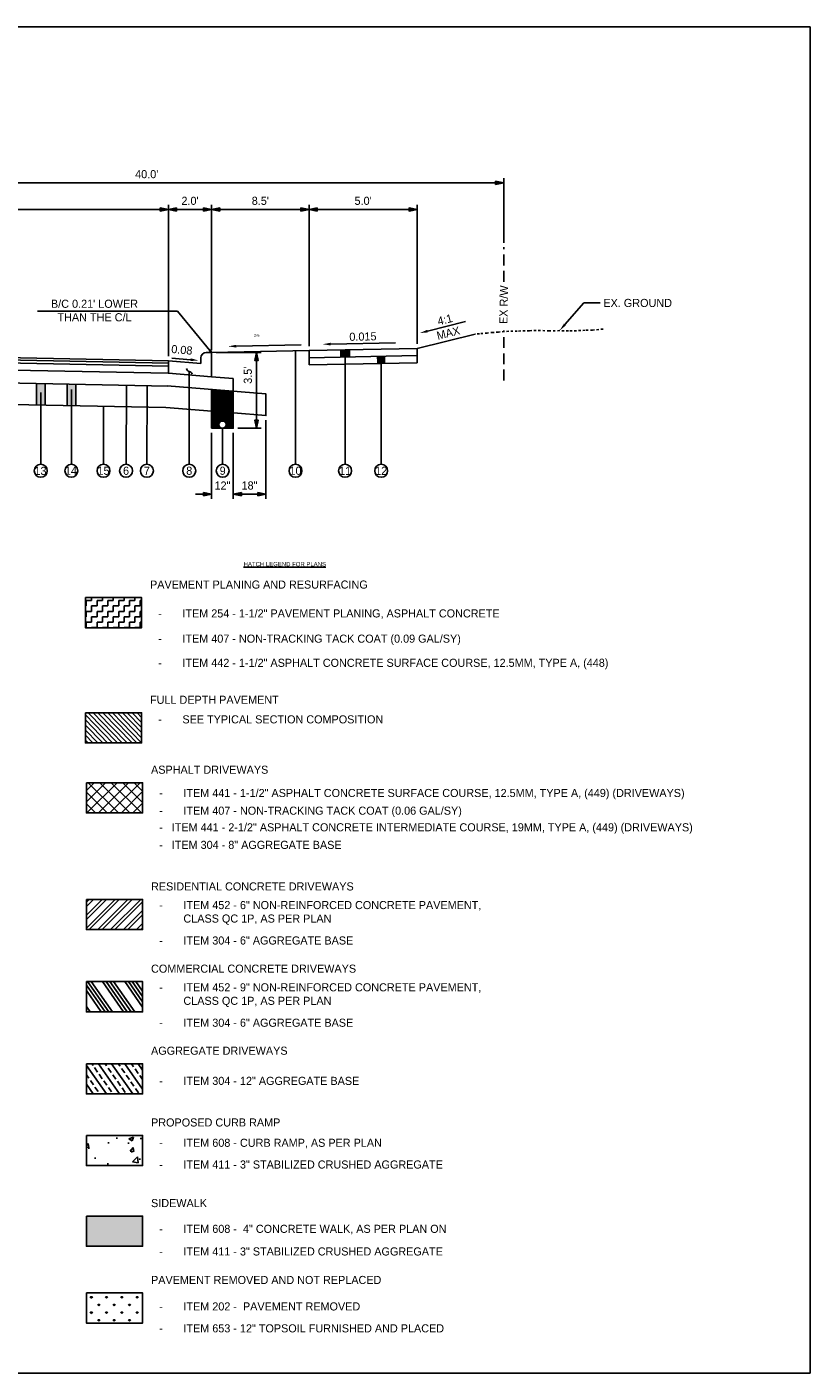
# Model space of a CAD drawing. Header units: feet. Extents: x 19045 to 19136, y 13883 to 14018.
# Tile 7 of 7: x 19100 to 19136, y 13956 to 14018. Entities that reach past the tile are written whole.
import ezdxf
from ezdxf import colors
from ezdxf.entities.mleader import LeaderData, LeaderLine
from ezdxf.math import Vec2, Vec3

# ---------------------------------------------------------------- set-up
doc = ezdxf.new("R2010")
doc.units = ezdxf.units.FT
doc.header["$MEASUREMENT"] = 0
for name, pattern in [('cl5', [25, 1.25, -1.25, 20, -1.25, 1.25]), ('DASHED', [0.75, 0.5, -0.25]), ('OhDOT_USTN2', [0.11, 0.069, -0.041])]:
    doc.linetypes.add(name, pattern=pattern)
for name, color, linetype in [('PF_X_Ground_Line', 3, 'OhDOT_USTN2'), ('PV_P_EOP', 7, 'Continuous'), ('PV_P_Text', 10, 'Continuous'), ('RW_X_CL_5', 6, 'cl5'), ('RW_X_Right_of_Way', 7, 'ROWEX-COEC'), ('SC_Shading3', 254, 'Continuous')]:
    doc.layers.add(name, color=color, linetype=linetype)
doc.styles.add('Slanted-Normal', font='font31.shx', dxfattribs={"height": 0.125})
doc.styles.get("Standard").update_dxf_attribs({"font": 'font31.shx'})
doc.styles.add('Straight-Normal', font='font30.shx', dxfattribs={"height": 0.14})
doc.linetypes.add('ROWEX-COEC', pattern='A,0.75,-0.05,["Ex R/W",Straight-Normal,S=1,R=0,X=0,Y=-0.06],-0.7,0.75,-0.3,0.75,-0.3,0.75,-0.3,0.75,-0.3', length=5.7)
doc.dimstyles.new('Dec-1  Slanted', dxfattribs={"dimtxt": 0.125, "dimasz": 0.125, "dimexe": 0.07, "dimexo": 0.07, "dimgap": 0.07, "dimtad": 1, "dimdec": 1, "dimzin": 3, "dimdsep": 46, "dimtxsty": 'Slanted-Normal', "dimblk": 'Dim1', "dimcen": 0, "dimclrd": 95, "dimclre": 95, "dimclrt": 7, "dimadec": 1, "dimazin": 3, "dimtfac": 1, "dimtdec": 1, "dimtix": 1, "dimtofl": 0, "dimtmove": 1, "dimatfit": 3, "dimldrblk": 'Dim1', "dimfxl": 1, "dimtolj": 1, "dimtzin": 0, "dimlwd": -1, "dimlwe": -1, "dimarcsym": 0})

# ---------------------------------------------------------------- blocks, each defined once
blk = doc.blocks.new('Dim1')
h = blk.add_hatch(color=4)
h.dxf.hatch_style = 1
h.paths.add_polyline_path([(0, 0), (-1, -0.2), (-1, 0.2)])
at = {"color": 4}
blk.add_lwpolyline([(0, 0), (-1, -0.2), (-1, 0.2), (0, 0)], dxfattribs=at)
blk = doc.blocks.new('*D905')
at = {"layer": 'Defpoints', "color": 0, "transparency": 16777216}
for p in [(19106.597, 14009.694), (19089.097, 14008.047), (19106.597, 14002.697)]:
    blk.add_point(p, dxfattribs=at)
at = {"layer": 'PV_P_Text', "color": 95, "linetype": 'Continuous', "transparency": 16777216}
for p, q in [((19089.097, 14008.257), (19089.097, 14009.904)), ((19089.472, 14009.694), (19106.222, 14009.694)), ((19106.597, 14002.907), (19106.597, 14009.904))]:
    blk.add_line(p, q, dxfattribs=at)
at = {"layer": 'PV_P_Text', "color": 95, "transparency": 16777216, "xscale": 0.375, "yscale": 0.375, "zscale": 0.375, "rotation": 180}
blk.add_blockref('Dim1', (19089.097, 14009.694), dxfattribs=at)
at = {"layer": 'PV_P_Text', "color": 95, "transparency": 16777216, "xscale": 0.375, "yscale": 0.375, "zscale": 0.375}
blk.add_blockref('Dim1', (19106.597, 14009.694), dxfattribs=at)
at = {"layer": 'PV_P_Text', "color": 7, "transparency": 16777216, "insert": (19097.847, 14010.092), "char_height": 0.375, "attachment_point": 5, "style": 'Slanted-Normal'}
blk.add_mtext("\\A1;18.5'", dxfattribs=at)
blk = doc.blocks.new('*D906')
at = {"layer": 'Defpoints', "color": 0, "transparency": 16777216}
for p in [(19108.597, 14009.694), (19106.597, 14002.697), (19108.597, 14003.077)]:
    blk.add_point(p, dxfattribs=at)
at = {"layer": 'PV_P_Text', "color": 95, "linetype": 'Continuous', "transparency": 16777216}
for p, q in [((19106.597, 14002.907), (19106.597, 14009.904)), ((19106.972, 14009.694), (19108.222, 14009.694)), ((19108.597, 14003.287), (19108.597, 14009.904))]:
    blk.add_line(p, q, dxfattribs=at)
at = {"layer": 'PV_P_Text', "color": 95, "transparency": 16777216, "xscale": 0.375, "yscale": 0.375, "zscale": 0.375, "rotation": 180}
blk.add_blockref('Dim1', (19106.597, 14009.694), dxfattribs=at)
at = {"layer": 'PV_P_Text', "color": 95, "transparency": 16777216, "xscale": 0.375, "yscale": 0.375, "zscale": 0.375}
blk.add_blockref('Dim1', (19108.597, 14009.694), dxfattribs=at)
at = {"layer": 'PV_P_Text', "color": 7, "transparency": 16777216, "insert": (19107.597, 14010.092), "char_height": 0.375, "attachment_point": 5, "style": 'Slanted-Normal'}
blk.add_mtext("\\A1;2.0'", dxfattribs=at)
blk = doc.blocks.new('*D907')
at = {"layer": 'Defpoints', "color": 0, "transparency": 16777216}
for p in [(19113.097, 14009.694), (19113.097, 14003.167), (19108.597, 14002.975)]:
    blk.add_point(p, dxfattribs=at)
at = {"layer": 'PV_P_Text', "color": 95, "linetype": 'Continuous', "transparency": 16777216}
for p, q in [((19108.597, 14003.185), (19108.597, 14009.904)), ((19108.972, 14009.694), (19112.722, 14009.694)), ((19113.097, 14003.377), (19113.097, 14009.904))]:
    blk.add_line(p, q, dxfattribs=at)
at = {"layer": 'PV_P_Text', "color": 95, "transparency": 16777216, "xscale": 0.375, "yscale": 0.375, "zscale": 0.375, "rotation": 180}
blk.add_blockref('Dim1', (19108.597, 14009.694), dxfattribs=at)
at = {"layer": 'PV_P_Text', "color": 95, "transparency": 16777216, "xscale": 0.375, "yscale": 0.375, "zscale": 0.375}
blk.add_blockref('Dim1', (19113.097, 14009.694), dxfattribs=at)
at = {"layer": 'PV_P_Text', "color": 7, "transparency": 16777216, "insert": (19110.847, 14010.092), "char_height": 0.375, "attachment_point": 5, "style": 'Slanted-Normal'}
blk.add_mtext("\\A1;8.5'", dxfattribs=at)
blk = doc.blocks.new('*D908')
at = {"layer": 'Defpoints', "color": 0, "transparency": 16777216}
for p in [(19118.097, 14009.694), (19113.097, 14003.167), (19118.097, 14003.267)]:
    blk.add_point(p, dxfattribs=at)
at = {"layer": 'PV_P_Text', "color": 95, "linetype": 'Continuous', "transparency": 16777216}
for p, q in [((19113.097, 14003.377), (19113.097, 14009.904)), ((19113.472, 14009.694), (19117.722, 14009.694)), ((19118.097, 14003.477), (19118.097, 14009.904))]:
    blk.add_line(p, q, dxfattribs=at)
at = {"layer": 'PV_P_Text', "color": 95, "transparency": 16777216, "xscale": 0.375, "yscale": 0.375, "zscale": 0.375, "rotation": 180}
blk.add_blockref('Dim1', (19113.097, 14009.694), dxfattribs=at)
at = {"layer": 'PV_P_Text', "color": 95, "transparency": 16777216, "xscale": 0.375, "yscale": 0.375, "zscale": 0.375}
blk.add_blockref('Dim1', (19118.097, 14009.694), dxfattribs=at)
at = {"layer": 'PV_P_Text', "color": 7, "transparency": 16777216, "insert": (19115.597, 14010.092), "char_height": 0.375, "attachment_point": 5, "style": 'Slanted-Normal'}
blk.add_mtext("\\A1;5.0'", dxfattribs=at)
blk = doc.blocks.new('*D909')
at = {"layer": 'Defpoints', "color": 0, "transparency": 16777216}
for p in [(19122.097, 14010.926), (19089.097, 14007.945), (19122.097, 14007.945)]:
    blk.add_point(p, dxfattribs=at)
at = {"layer": 'PV_P_Text', "color": 95, "linetype": 'Continuous', "transparency": 16777216}
for p, q in [((19089.097, 14008.155), (19089.097, 14011.136)), ((19089.472, 14010.926), (19121.722, 14010.926)), ((19122.097, 14008.155), (19122.097, 14011.136))]:
    blk.add_line(p, q, dxfattribs=at)
at = {"layer": 'PV_P_Text', "color": 95, "transparency": 16777216, "xscale": 0.375, "yscale": 0.375, "zscale": 0.375, "rotation": 180}
blk.add_blockref('Dim1', (19089.097, 14010.926), dxfattribs=at)
at = {"layer": 'PV_P_Text', "color": 95, "transparency": 16777216, "xscale": 0.375, "yscale": 0.375, "zscale": 0.375}
blk.add_blockref('Dim1', (19122.097, 14010.926), dxfattribs=at)
at = {"layer": 'PV_P_Text', "color": 7, "transparency": 16777216, "insert": (19105.597, 14011.324), "char_height": 0.375, "attachment_point": 5, "style": 'Slanted-Normal'}
blk.add_mtext("\\A1;40.0'", dxfattribs=at)
blk = doc.blocks.new('_Integral')
at = {"color": 0, "linetype": 'ByBlock', "lineweight": -2}
for centre, start, end in [((0.44, -0.09), 102, 168), ((-0.44, 0.09), 282, 348)]:
    blk.add_arc(centre, 0.454, start, end, dxfattribs=at)
blk = doc.blocks.new('*D920')
at = {"layer": 'Defpoints', "color": 0, "transparency": 16777216}
for p in [(19111.107, 14000.162), (19109.597, 13999.577), (19109.597, 13996.529)]:
    blk.add_point(p, dxfattribs=at)
at = {"layer": 'PV_P_Text', "color": 95, "linetype": 'Continuous', "transparency": 16777216}
for p, q in [((19111.107, 13999.952), (19111.107, 13996.319)), ((19109.597, 13999.367), (19109.597, 13996.319)), ((19110.732, 13996.529), (19109.972, 13996.529))]:
    blk.add_line(p, q, dxfattribs=at)
at = {"layer": 'PV_P_Text', "color": 95, "transparency": 16777216, "xscale": 0.375, "yscale": 0.375, "zscale": 0.375, "rotation": 180}
blk.add_blockref('Dim1', (19109.597, 13996.529), dxfattribs=at)
at = {"layer": 'PV_P_Text', "color": 95, "transparency": 16777216, "xscale": 0.375, "yscale": 0.375, "zscale": 0.375}
blk.add_blockref('Dim1', (19111.107, 13996.529), dxfattribs=at)
at = {"layer": 'PV_P_Text', "color": 7, "transparency": 16777216, "insert": (19110.347, 13996.927), "char_height": 0.375, "attachment_point": 5, "style": 'Slanted-Normal'}
blk.add_mtext('\\A1;18"', dxfattribs=at)
blk = doc.blocks.new('*D921')
at = {"layer": 'Defpoints', "color": 0, "transparency": 16777216}
for p in [(19108.597, 14003.077), (19110.668, 14003.077), (19109.597, 13999.577)]:
    blk.add_point(p, dxfattribs=at)
at = {"layer": 'PV_P_Text', "color": 95, "linetype": 'Continuous', "transparency": 16777216}
for p, q in [((19108.807, 14003.077), (19110.878, 14003.077)), ((19110.668, 13999.952), (19110.668, 14002.702)), ((19109.807, 13999.577), (19110.878, 13999.577))]:
    blk.add_line(p, q, dxfattribs=at)
at = {"layer": 'PV_P_Text', "color": 95, "transparency": 16777216, "xscale": 0.375, "yscale": 0.375, "zscale": 0.375}
for p, rotation in [((19110.668, 14003.077), 90), ((19110.668, 13999.577), 270)]:
    blk.add_blockref('Dim1', p, dxfattribs=dict(at, rotation=rotation))
at = {"layer": 'PV_P_Text', "color": 7, "transparency": 16777216, "insert": (19110.271, 14002.029), "char_height": 0.375, "attachment_point": 5, "rotation": 90, "style": 'Slanted-Normal'}
blk.add_mtext("\\A1;3.5'", dxfattribs=at)
blk = doc.blocks.new('*D922')
at = {"layer": 'Defpoints', "color": 0, "transparency": 16777216}
for p in [(19108.597, 13999.577), (19109.597, 13999.577), (19109.597, 13996.529)]:
    blk.add_point(p, dxfattribs=at)
at = {"layer": 'PV_P_Text', "color": 95, "linetype": 'Continuous', "transparency": 16777216}
for p, q in [((19108.597, 13999.367), (19108.597, 13996.319)), ((19109.597, 13999.367), (19109.597, 13996.319)), ((19108.222, 13996.529), (19107.847, 13996.529)), ((19109.972, 13996.529), (19110.347, 13996.529))]:
    blk.add_line(p, q, dxfattribs=at)
at = {"layer": 'PV_P_Text', "color": 95, "transparency": 16777216, "xscale": 0.375, "yscale": 0.375, "zscale": 0.375}
blk.add_blockref('Dim1', (19108.597, 13996.529), dxfattribs=at)
at = {"layer": 'PV_P_Text', "color": 95, "transparency": 16777216, "xscale": 0.375, "yscale": 0.375, "zscale": 0.375, "rotation": 180}
blk.add_blockref('Dim1', (19109.597, 13996.529), dxfattribs=at)
at = {"layer": 'PV_P_Text', "color": 7, "transparency": 16777216, "insert": (19109.097, 13996.927), "char_height": 0.375, "attachment_point": 5, "style": 'Slanted-Normal'}
blk.add_mtext('\\A1;12"', dxfattribs=at)

msp = doc.modelspace()

# ---------------------------------------------------------------- hatches: boundary and pattern name
at = {"layer": 'PV_P_Text'}
h = msp.add_hatch(color=256, dxfattribs=at)
h.dxf.hatch_style = 1
h.paths.add_polyline_path([(19114.564, 14003.196), (19114.964, 14003.204), (19114.964, 14002.871), (19114.564, 14002.863)])
h = msp.add_hatch(color=256, dxfattribs=at)
h.dxf.hatch_style = 1
h.paths.add_polyline_path([(19116.231, 14002.896), (19116.631, 14002.904), (19116.632, 14002.574), (19116.232, 14002.566)])
h = msp.add_hatch(color=256, dxfattribs=at)
h.dxf.hatch_style = 1
h.paths.add_polyline_path([(19100.907, 14001.644), (19100.507, 14001.652), (19100.507, 14000.652), (19100.907, 14000.644)])
h = msp.add_hatch(color=256, dxfattribs=at)
h.dxf.hatch_style = 1
h.paths.add_polyline_path([(19102.32, 14001.616), (19101.92, 14001.624), (19101.92, 14000.623), (19102.32, 14000.615)])
at = {"layer": 'RW_X_Right_of_Way'}
h = msp.add_hatch(dxfattribs=at)
h.set_pattern_fill('RIPRAP', color=256, scale=0.25)
h.set_pattern_definition([(0, (256.07878, 111.5197), (0.25, 0.25), [0.075, -0.0875, 0.0125, -0.075]), (0, (256.17878, 111.5697), (0.25, 0.25), [0.0125, -0.0625, 0.05, -0.125]), (0, (256.21628, 111.5822), (0.25, 0.25), [0.0125, -0.2375]), (0, (256.10378, 111.5947), (0.25, 0.25), [0.05, -0.2]), (0, (256.07878, 111.6197), (0.25, 0.25), [0.025, -0.225]), (0, (256.25378, 111.6447), (0.25, 0.25), [0.025, -0.0125, 0.0125, -0.2]), (0, (256.15378, 111.6572), (0.25, 0.25), [0.0375, -0.2125]), (0, (256.09128, 111.6822), (0.25, 0.25), [0.025, -0.225]), (0, (256.19128, 111.7072), (0.25, 0.25), [0.0125, -0.075, 0.0375, -0.125]), (0, (256.14128, 111.7197), (0.25, 0.25), [0.025, -0.225]), (0, (256.22878, 111.7322), (0.25, 0.25), [0.025, -0.225]), (0, (256.17878, 111.7447), (0.25, 0.25), [0.025, -0.225]), (0, (256.27878, 111.7572), (0.25, 0.25), [0.025, -0.225]), (90, (256.06628, 111.5197), (-0.25, 0.25), [0.05, -0.0125, 0.025, -0.1, 0.05, -0.0125]), (90, (256.07878, 111.6822), (-0.25, 0.25), [0.0125, -0.2375]), (90, (256.11628, 111.6072), (-0.25, 0.25), [0.025, -0.05, 0.0125, -0.1625]), (90, (256.12878, 111.6447), (-0.25, 0.25), [0.025, -0.05, 0.0375, -0.1375]), (90, (256.16628, 111.5822), (-0.25, 0.25), [0.0125, -0.125, 0.025, -0.0125, 0.025, -0.05]), (90, (256.17878, 111.5572), (-0.25, 0.25), [0.0125, -0.2375]), (90, (256.20378, 111.6322), (-0.25, 0.25), [0.0125, -0.0125, 0.0375, -0.1875]), (90, (256.21628, 111.5947), (-0.25, 0.25), [0.025, -0.1, 0.0125, -0.0125, 0.0125, -0.0875]), (90, (256.24128, 111.5322), (-0.25, 0.25), [0.0375, -0.2125]), (90, (256.26628, 111.7197), (-0.25, 0.25), [0.0125, -0.0125, 0.0125, -0.2125]), (90, (256.27878, 111.6572), (-0.25, 0.25), [0.0375, -0.2125]), (90, (256.31003, 111.63844), (-0.25, 0.25), [0.0125, -0.2375]), (45, (256.15378, 111.51969), (0, 0.25), [0.0176775, -0.3358758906]), (45, (256.12878, 111.75719), (0, 0.25), [0.0176775, -0.0530325, 0.0530325, -0.2298108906]), (45, (256.15378, 111.71969), (0, 0.25), [0.035355, -0.08838835, 0.0176775, -0.2121325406]), (45, (256.20378, 111.70719), (0, 0.25), [0.035355, -0.12374375, 0.0176775, -0.1767771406]), (45, (256.10378, 111.59469), (0, 0.25), [0.0176775, -0.3358758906]), (45, (256.16628, 111.59469), (0, 0.25), [0.053033, -0.3005203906]), (45, (256.21628, 111.61969), (0, 0.25), [0.0176775, -0.106066, 0.0176775, -0.2121323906]), (45, (256.25378, 111.64469), (0, 0.25), [0.035355, -0.3181983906]), (45, (256.30378, 111.64469), (0, 0.25), [0.035355, -0.3181983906]), (45, (256.30378, 111.56969), (0, 0.25), [0.0176775, -0.3358758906]), (45, (256.27878, 111.69469), (0, 0.25), [0.0176775, -0.3358758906]), (45, (256.25378, 111.73219), (0, 0.25), [0.0176775, -0.3358758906]), (45, (256.30378, 111.75719), (0, 0.25), [0.0176775, -0.3358758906]), (45, (256.06628, 111.75719), (0, 0.25), [0.0176775, -0.3358758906]), (45, (256.19128, 111.65719), (0, 0.25), [0.0176775, -0.3358758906]), (45, (256.21628, 111.75719), (0, 0.25), [0.0176775, -0.12374375, 0.0176775, -0.1944546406]), (45, (256.10378, 111.61969), (0, 0.25), [0.035355, -0.3181983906]), (45, (256.10378, 111.68219), (0, 0.25), [0.0530325, -0.3005208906]), (135, (256.07878, 111.61969), (-0.25, 3e-17), [0.0265175, -0.3270358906]), (135, (256.21628, 111.60719), (-0.25, 3e-17), [0.0176775, -0.3358758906]), (135, (256.29128, 111.64469), (-0.25, 3e-17), [0.0176775, -0.3358758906]), (135, (256.20378, 111.69469), (-0.25, 3e-17), [0.0176775, -0.3358758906]), (135, (256.21628, 111.73219), (-0.25, 3e-17), [0.0176775, -0.3358758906]), (135, (256.17878, 111.74469), (-0.25, 3e-17), [0.0176775, -0.3358758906]), (135, (256.22878, 111.73219), (-0.25, 3e-17), [0.0176775, -0.3358758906]), (135, (256.07878, 111.58219), (-0.25, 3e-17), [0.0176775, -0.3358758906]), (135, (256.12878, 111.66969), (-0.25, 3e-17), [0.0176775, -0.3358758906]), (135, (256.12878, 111.59469), (-0.25, 3e-17), [0.035355, -0.3181983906]), (135, (256.17878, 111.56969), (-0.25, 3e-17), [0.035355, -0.3181983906]), (135, (256.27878, 111.70719), (-0.25, 3e-17), [0.035355, -0.3181983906]), (135, (256.20378, 111.64469), (-0.25, 3e-17), [0.0176775, -0.3358758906]), (135, (256.24128, 111.56969), (-0.25, 3e-17), [0.035355, -0.212132, 0.0176775, -0.0883888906]), (135, (256.09128, 111.68219), (-0.25, 3e-17), [0.035355, -0.070710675, 0.035355, -0.2121327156]), (135, (256.06628, 111.54469), (-0.25, 3e-17), [0.03535, -0.0884, 0.03535, -0.0884, 0.017675, -0.0883783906]), (26.5650512, (256.15378, 111.59469), (0.25, 1e-11), [0.0559, -0.02795, 0.02795, -0.4472169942]), (26.5650512, (256.19128, 111.74469), (0.25, 1e-11), [0.0559, -0.5031169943]), (26.5650512, (256.19128, 111.56969), (0.25, 1e-11), [0.02795, -0.5310669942]), (26.5650512, (256.07878, 111.58219), (0.25, 1e-11), [0.02795, -0.5310669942]), (26.5650512, (256.12878, 111.64469), (0.25, 1e-11), [0.02795, -0.5310669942]), (26.5650512, (256.07878, 111.66969), (0.25, 1e-11), [0.02795, -0.5310669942]), (63.4349488, (256.11628, 111.69469), (1e-11, 0.25), [0.02795, -0.5310669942]), (63.4349488, (256.20378, 111.69469), (1e-11, 0.25), [0.02795, -0.5310669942]), (63.4349488, (256.22878, 111.51969), (1e-11, 0.25), [0.02795, -0.5310669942]), (63.4349488, (256.06628, 111.65719), (1e-11, 0.25), [0.02795, -0.5310669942]), (63.4349488, (256.16628, 111.53219), (1e-11, 0.25), [0.02795, -0.19565, 0.02795, -0.3074669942]), (116.5650512, (256.12878, 111.74469), (-1e-11, 0.25), [0.02795, -0.5310669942]), (116.5650512, (256.27878, 111.69469), (-1e-11, 0.25), [0.02795, -0.5310669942]), (116.5650512, (256.16628, 111.74469), (-1e-11, 0.25), [0.02795, -0.5310669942]), (116.5650512, (256.06628, 111.60719), (-1e-11, 0.25), [0.02795, -0.5310669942]), (153.4349488, (256.25378, 111.56969), (-0.25, 1e-11), [0.02795, -0.5310669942]), (153.4349488, (256.30378, 111.63219), (-0.25, 1e-11), [0.02795, -0.5310669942]), (153.4349488, (256.15378, 111.65719), (-0.25, 1e-11), [0.02795, -0.5310669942]), (153.4349488, (256.19128, 111.70719), (-0.25, 1e-11), [0.02795, -0.5310669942]), (153.4349488, (256.27878, 111.75719), (-0.25, 1e-11), [0.02795, -0.5310669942]), (153.4349488, (256.10378, 111.51969), (-0.25, 1e-11), [0.041925, -0.5170919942])])
edge = h.paths.add_edge_path()
edge.add_line((19109.597, 14001.286), (19108.597, 14001.366))
edge.add_line((19108.597, 14001.366), (19108.597, 13999.577))
edge.add_line((19108.597, 13999.577), (19109.094, 13999.577))
edge.add_arc((19109.094, 13999.744), 0.167, 180, 270, ccw=False)
edge.add_arc((19109.094, 13999.744), 0.167, 0, 180, ccw=False)
edge.add_arc((19109.094, 13999.744), 0.167, 273.85149, 360, ccw=False)
edge.add_line((19109.105, 13999.577), (19109.105, 13999.577))
edge.add_line((19109.105, 13999.577), (19109.597, 13999.577))
edge.add_line((19109.597, 13999.577), (19109.597, 14001.286))
at = {"layer": 'SC_Shading3'}
h = msp.add_hatch(dxfattribs=at)
h.set_pattern_fill('ZIGZAG', color=256, scale=2)
h.set_pattern_definition([(0, (-3.7005, 4.60946), (0.25, 0.25), [0.25, -0.25]), (90, (-3.4505, 4.60946), (-0.25, 0.25), [0.25, -0.25])])
h.paths.add_polyline_path([(19105.359, 13991.746), (19102.76, 13991.746), (19102.76, 13990.35), (19105.359, 13990.35)])
h = msp.add_hatch(dxfattribs=at)
h.set_pattern_fill('ANSI31', color=256, scale=1.3, angle=89)
h.set_pattern_definition([(134, (-3.7005, 4.60946), (-0.1168927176, -0.1128819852), [])])
h.paths.add_polyline_path([(19105.359, 13986.42), (19102.76, 13986.42), (19102.76, 13985.024), (19105.359, 13985.024)])
h = msp.add_hatch(dxfattribs=at)
h.set_pattern_fill('ANSI37', color=256, scale=3)
h.set_pattern_definition([(45, (-3.7005, 4.60946), (-0.265165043, 0.265165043), []), (135, (-3.7005, 4.60946), (-0.265165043, -0.265165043), [])])
h.paths.add_polyline_path([(19105.405, 13983.186), (19102.806, 13983.186), (19102.806, 13981.79), (19105.405, 13981.79)])
h = msp.add_hatch(dxfattribs=at)
h.set_pattern_fill('ANSI32', color=256, scale=1.125)
h.set_pattern_definition([(45, (19030.68413, 13961.021), (-0.2983107, 0.2983107), []), (45, (19030.883, 13961.021), (-0.2983107, 0.2983107), [])])
h.paths.add_polyline_path([(19105.405, 13977.789), (19102.806, 13977.789), (19102.806, 13976.393), (19105.405, 13976.393)])
h = msp.add_hatch(dxfattribs=at)
h.set_pattern_fill('ANSI34', color=256, scale=1.125, angle=80)
h.set_pattern_definition([(125, (287.4546, -0.0266), (-0.691159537, -0.483955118), []), (125, (287.4891, 0.1693), (-0.691159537, -0.483955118), []), (125, (287.5237, 0.3651), (-0.691159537, -0.483955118), []), (125, (287.5582, 0.561), (-0.691159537, -0.483955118), [])])
h.paths.add_polyline_path([(19105.405, 13973.986), (19102.806, 13973.986), (19102.806, 13972.59), (19105.405, 13972.59)])
h = msp.add_hatch(dxfattribs=at)
h.set_pattern_fill('ANSI33', color=256, scale=2, angle=80)
h.set_pattern_definition([(125, (-3.7005, 0.9812), (-0.409576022, -0.286788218), []), (125, (-3.6391, 1.3294), (-0.409576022, -0.286788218), [0.25, -0.125])])
h.paths.add_polyline_path([(19105.405, 13970.192), (19102.806, 13970.192), (19102.806, 13968.796), (19105.405, 13968.796)])
h = msp.add_hatch(dxfattribs=at)
h.set_pattern_fill('AR-CONC', color=256, scale=0.29)
h.set_pattern_definition([(50, (-3.7005, 1.0537), (2.08005453, -0.18198119), [0.2175, -2.3925]), (355, (-3.7005, 1.0537), (-0.40237887, 2.18135719), [0.174, -1.914]), (100.451444, (-3.5272, 1.0385), (1.67767566, 1.99937597), [0.18484656, -2.03331212]), (46.1842, (-3.7005, 1.6337), (3.09499986, -0.48000591), [0.32625, -3.58875]), (96.635635, (-3.4426, 1.5937), (2.71051964, 2.82494394), [0.27727, -3.0499699]), (351.184164, (-3.7005, 1.6337), (2.71051964, 2.82494394), [0.261, -2.871]), (21, (-3.4105, 1.4887), (1.73103045, -1.16759478), [0.2175, -2.3925]), (326, (-3.4105, 1.4887), (0.70561446, 2.10293513), [0.174, -1.914]), (71.451445, (-3.2663, 1.3914), (2.4366449, 0.93534034), [0.18484655, -2.03331212]), (37.5, (-3.7005, 1.0537), (0.03526358, 0.965392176), [0, -1.8908, 0, -1.943, 0, -1.92125]), (7.5, (-3.7005, 1.0537), (0.76290166, 1.143793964), [0, -1.1078, 0, -1.8473, 0, -0.73225]), (327.5, (-4.3472, 1.0537), (1.548085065, -0.065409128), [0, -0.725, 0, -2.262, 0, -3.0015]), (317.5, (-4.6372, 1.0537), (1.69123989, 0.29030445), [0, -0.9425, 0, -1.5022, 0, -2.1315])])
h.paths.add_polyline_path([(19105.405, 13966.874), (19102.806, 13966.874), (19102.806, 13965.478), (19105.405, 13965.478)])
h = msp.add_hatch(color=256, dxfattribs=at)
h.dxf.hatch_style = 1
h.paths.add_polyline_path([(19105.405, 13963.145), (19102.806, 13963.145), (19102.806, 13961.75), (19105.405, 13961.75)])
h = msp.add_hatch(dxfattribs=at)
h.set_pattern_fill('GRASS', color=256, scale=0.5)
h.set_pattern_definition([(90, (-3.7005, 1.05367), (-0.3535533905, 0.3535533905), [0.09375, -0.613356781]), (45, (-3.7005, 1.05367), (-0.353553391, 0.353553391), [0.09375, -0.40625]), (135, (-3.7005, 1.05367), (-0.353553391, -0.353553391), [0.09375, -0.40625])])
h.paths.add_polyline_path([(19105.405, 13959.59), (19102.806, 13959.59), (19102.806, 13958.194), (19105.405, 13958.194)])

# ---------------------------------------------------------------- linework, layer by layer
msp.add_arc((19108.347, 14002.827), 0.25, 90, 180)
at = {"layer": 'PF_X_Ground_Line'}
msp.add_lwpolyline([(19126.688, 14004.16), (19126.205, 14004.119), (19125.854, 14004.108), (19125.457, 14004.087), (19125.085, 14004.076), (19124.677, 14004.092), (19124.198, 14004.076), (19123.789, 14004.098), (19123.285, 14004.087), (19122.723, 14004.071), (19122.33, 14004.061), (19121.847, 14004.023), (19121.597, 14004.008), (19121.333, 14003.981), (19120.972, 14003.949), (19120.771, 14003.935)], dxfattribs=at)
at = {"layer": 'PV_P_EOP', "linetype": 'DASHED'}
for points in [[(19122.097, 14006.354), (19122.097, 14007.945)], [(19122.097, 14001.79), (19122.097, 14004.1)]]:
    msp.add_lwpolyline(points, dxfattribs=at)
at = {"layer": 'PV_P_Text'}
for p, q in [((19113.097, 14003.167), (19108.597, 14003.077)), ((19109.597, 14001.877), (19108.597, 14001.957)), ((19108.597, 14001.366), (19108.597, 13999.577)), ((19108.597, 13999.577), (19109.597, 13999.577))]:
    msp.add_line(p, q, dxfattribs=at)
at = {"layer": 'PV_P_Text', "linetype": 'ByBlock', "lineweight": -2}
for p, q in [((19109.73, 14003.37), (19112.73, 14003.43)), ((19114.096, 14003.469), (19117.097, 14003.529)), ((19107.624, 14002.746), (19106.753, 14002.821))]:
    msp.add_line(p, q, dxfattribs=at)
msp.add_lwpolyline([(19118.58, 14004.069), (19120.326, 14004.506)], dxfattribs=at)
at = {"layer": 'PV_P_Text'}
for points in [[(19120.771, 14003.935), (19118.097, 14003.267)], [(19112.472, 14003.154), (19112.472, 13997.921)], [(19118.097, 14003.267), (19113.097, 14003.167)], [(19113.097, 14003.167), (19113.103, 14002.504)], [(19114.564, 14003.196), (19114.564, 14002.863)], [(19114.765, 14003.2), (19114.765, 13997.921)], [(19114.964, 14003.204), (19114.964, 14002.871)], [(19118.097, 14003.267), (19118.103, 14002.604)], [(19089.097, 14003.047), (19106.597, 14002.697)], [(19089.097, 14002.943), (19106.597, 14002.593)], [(19089.097, 14002.797), (19106.597, 14002.447)], [(19106.597, 14002.697), (19106.597, 14002.117)], [(19108.097, 14002.577), (19106.597, 14002.697)], [(19108.097, 14002.827), (19108.097, 14002.577)], [(19108.347, 14003.077), (19108.597, 14003.077)], [(19108.597, 14003.077), (19108.597, 14001.957)], [(19118.097, 14002.934), (19113.097, 14002.834)], [(19118.103, 14002.604), (19113.103, 14002.504)], [(19116.432, 14002.9), (19116.432, 13997.921)], [(19089.09, 14002.467), (19106.59, 14002.117)], [(19108.597, 14001.957), (19106.597, 14002.117)], [(19089.073, 14001.88), (19106.573, 14001.53)], [(19100.507, 14001.652), (19100.507, 14000.652)], [(19100.907, 14001.644), (19100.907, 14000.644)], [(19101.92, 14001.624), (19101.92, 14000.623)], [(19102.112, 14001.366), (19102.112, 13997.921)], [(19102.32, 14001.616), (19102.32, 14000.615)], [(19104.66, 14001.568), (19104.64, 13997.921)], [(19105.621, 14001.549), (19105.602, 13997.921)], [(19109.607, 14000.282), (19111.107, 14000.162), (19111.107, 14001.166), (19106.536, 14001.531)], [(19108.597, 13999.577), (19109.597, 13999.577), (19109.597, 14001.877)], [(19089.073, 14000.88), (19106.486, 14000.532), (19108.607, 14000.362)], [(19100.698, 14001.231), (19100.698, 13997.921)], [(19103.598, 14000.59), (19103.598, 13997.921)], [(19109.106, 13999.577), (19109.106, 13997.909)]]:
    msp.add_lwpolyline(points, dxfattribs=at)
for points in [[(19118.564, 14004.13), (19118.216, 14003.978), (19118.595, 14004.009)], [(19109.729, 14003.433), (19109.355, 14003.363), (19109.731, 14003.308)], [(19114.095, 14003.531), (19113.721, 14003.461), (19114.098, 14003.406)], [(19107.63, 14002.808), (19107.998, 14002.714), (19107.619, 14002.684)]]:
    msp.add_solid(points, dxfattribs=at)
at = {"layer": 'RW_X_CL_5', "linetype": 'ByBlock'}
msp.add_lwpolyline([(19045.13, 14018.135), (19045.13, 13955.885), (19136.254, 13955.885), (19136.254, 14018.135)], close=True, dxfattribs=at)
at = {"layer": 'RW_X_Right_of_Way'}
for points in [[(19102.76, 13991.746), (19105.359, 13991.746), (19105.359, 13990.35), (19102.76, 13990.35)], [(19102.76, 13986.42), (19105.359, 13986.42), (19105.359, 13985.024), (19102.76, 13985.024)], [(19102.806, 13983.186), (19105.405, 13983.186), (19105.405, 13981.79), (19102.806, 13981.79)], [(19102.806, 13977.789), (19105.405, 13977.789), (19105.405, 13976.393), (19102.806, 13976.393)], [(19102.806, 13973.986), (19105.405, 13973.986), (19105.405, 13972.59), (19102.806, 13972.59)], [(19102.806, 13970.192), (19105.405, 13970.192), (19105.405, 13968.796), (19102.806, 13968.796)], [(19102.806, 13966.874), (19105.405, 13966.874), (19105.405, 13965.478), (19102.806, 13965.478)], [(19102.806, 13963.145), (19105.405, 13963.145), (19105.405, 13961.75), (19102.806, 13961.75)], [(19102.806, 13959.59), (19105.405, 13959.59), (19105.405, 13958.194), (19102.806, 13958.194)]]:
    msp.add_lwpolyline(points, close=True, dxfattribs=at)
for centre, radius in [((19109.094, 13999.744), 0.167), ((19100.698, 13997.609), 0.3), ((19102.112, 13997.609), 0.3), ((19103.598, 13997.609), 0.3), ((19104.64, 13997.609), 0.3), ((19105.602, 13997.609), 0.3), ((19107.561, 13997.609), 0.3), ((19109.106, 13997.609), 0.3), ((19112.472, 13997.609), 0.3), ((19114.765, 13997.609), 0.3), ((19116.432, 13997.609), 0.3)]:
    msp.add_circle(centre, radius, dxfattribs=at)

# ---------------------------------------------------------------- texts
at = {"insert": (19110.076, 13993.292), "char_height": 0.2, "width": 15.79816, "attachment_point": 4, "style": 'Slanted-Normal'}
msp.add_mtext('{\\LHATCH LEGEND FOR PLANS}', dxfattribs=at)
at = {"layer": 'PV_P_Text', "style": 'Slanted-Normal'}
for s, rotation, p in [('0.015', 1.14576, (19114.965, 14003.618)), ('0.08', 355.06513, (19106.719, 14003.06))]:
    msp.add_text(s, height=0.375, rotation=rotation, dxfattribs=at).set_placement(p)
for s, p in [('-   ITEM 441 - 2-1/2" ASPHALT CONCRETE INTERMEDIATE COURSE, 19MM, TYPE A, (449) (DRIVEWAYS)', (19106.17, 13980.936)), ('-   ITEM 304 - 8" AGGREGATE BASE', (19106.17, 13980.124))]:
    msp.add_text(s, height=0.37406, dxfattribs=at).set_placement(p)
at = {"layer": 'PV_P_Text', "char_height": 0.375, "width": 2.18377, "attachment_point": 5, "style": 'Slanted-Normal'}
for s, insert, rotation in [('EX R/W', (19122.097, 14005.29), 88.85424), ('4:1', (19119.378, 14004.599), 14.03624), ('MAX', (19119.533, 14003.978), 14.03624)]:
    msp.add_mtext(s, dxfattribs=dict(at, insert=insert, rotation=rotation))
at = {"layer": 'PV_P_Text', "style": 'Slanted-Normal'}
for s, insert, char_height, width, attachment_point in [("B/C 0.21' LOWER\\PTHAN THE C/L", (19103.182, 14005.018), 0.375, 29.24884, 5), ('PAVEMENT PLANING AND RESURFACING', (19105.749, 13992.345), 0.37406, 19.62718, 4), ('\\pxi-3,l4,t4;-^IITEM 254 - 1-1/2" PAVEMENT PLANING, ASPHALT CONCRETE ', (19105.749, 13990.98), 0.37406, 32.5904, 4), ('\\pxi-3,l4,t4;-^IITEM 407 - NON-TRACKING TACK COAT (0.09 GAL/SY)', (19105.749, 13989.791), 0.37406, 27.84613, 4), ('\\pxi-3,l4,t4;-^IITEM 442 - 1-1/2" ASPHALT CONCRETE SURFACE COURSE, 12.5MM, TYPE A, (448)', (19105.749, 13988.674), 0.37406, 32.38994, 4), ('FULL DEPTH PAVEMENT', (19105.749, 13987.018), 0.37406, 19.41191, 4), ('\\pxi-3,l4,t4;-^ISEE TYPICAL SECTION COMPOSITION', (19105.749, 13986.112), 0.37406, 28.98208, 4), ('ASPHALT DRIVEWAYS', (19105.796, 13983.784), 0.37406, 19.41191, 4), ('\\pxi-3,l4,t4;-^IITEM 441 - 1-1/2" ASPHALT CONCRETE SURFACE COURSE, 12.5MM, TYPE A, (449) (DRIVEWAYS)', (19105.796, 13982.654), 0.37406, 50.3615, 4), ('\\pxi-3,l4,t4;-^IITEM 407 - NON-TRACKING TACK COAT (0.06 GAL/SY)', (19105.796, 13981.836), 0.37406, 27.84613, 4), ('RESIDENTIAL CONCRETE DRIVEWAYS', (19105.796, 13978.387), 0.37406, 19.41191, 4), ('\\pxi-3,l4,t4;-^IITEM 452 - 6" NON-REINFORCED CONCRETE PAVEMENT,\\P^ICLASS QC 1P, AS PER PLAN', (19105.796, 13977.164), 0.37406, 50.3615, 4), ('\\pxi-3,l4,t4;-^IITEM 304 - 6" AGGREGATE BASE ', (19105.796, 13975.887), 0.37406, 28.98208, 4), ('COMMERCIAL CONCRETE DRIVEWAYS', (19105.796, 13974.584), 0.37406, 19.41191, 4), ('\\pxi-3,l4,t4;-^IITEM 452 - 9" NON-REINFORCED CONCRETE PAVEMENT,\\P^ICLASS QC 1P, AS PER PLAN', (19105.796, 13973.361), 0.37406, 50.3615, 4), ('\\pxi-3,l4,t4;-^IITEM 304 - 6" AGGREGATE BASE ', (19105.796, 13972.084), 0.37406, 28.98208, 4), ('AGGREGATE DRIVEWAYS', (19105.796, 13970.79), 0.37406, 19.41191, 4), ('\\pxi-3,l4,t4;-^IITEM 304 - 12" AGGREGATE BASE ', (19105.796, 13969.395), 0.37406, 28.98208, 4), ('PROPOSED CURB RAMP', (19105.796, 13967.472), 0.37406, 8.40818, 4), ('\\pxi-3,l4,t4;-^IITEM 608 - CURB RAMP, AS PER PLAN', (19105.796, 13966.5), 0.37406, 21.28289, 4), ('\\pxi-3,l4,t4;-^IITEM 411 - 3" STABILIZED CRUSHED AGGREGATE', (19105.796, 13965.527), 0.37406, 22.81977, 4), ('SIDEWALK', (19105.796, 13963.744), 0.3741, 19.41191, 4), ('\\pxi-3,l4,t4;-^IITEM 608 -  4" CONCRETE WALK, AS PER PLAN ON', (19105.796, 13962.521), 0.37406, 50.3615, 4), ('\\pxi-3,l4,t4;-^IITEM 411 - 3" STABILIZED CRUSHED AGGREGATE', (19105.796, 13961.507), 0.37406, 28.98208, 4), ('PAVEMENT REMOVED AND NOT REPLACED', (19105.796, 13960.188), 0.37406, 19.41191, 4), ('\\pxi-3,l4,t4;-^IITEM 202 -  PAVEMENT REMOVED', (19105.796, 13958.965), 0.37406, 50.3615, 4), ('\\pxi-3,l4,t4;-^IITEM 653 - 12" TOPSOIL FURNISHED AND PLACED', (19105.796, 13957.951), 0.37406, 28.98208, 4)]:
    msp.add_mtext(s, dxfattribs=dict(at, insert=insert, char_height=char_height, width=width, attachment_point=attachment_point))
at = {"layer": 'RW_X_Right_of_Way', "insert": (19110.428, 14003.939), "char_height": 0.125, "width": 4.08631, "attachment_point": 1, "style": 'Slanted-Normal'}
msp.add_mtext('\\pxi1;2%', dxfattribs=at)
at = {"layer": 'RW_X_Right_of_Way', "char_height": 0.375, "attachment_point": 5, "style": 'Slanted-Normal'}
for s, insert in [('13', (19100.686, 13997.603)), ('14', (19102.09, 13997.613)), ('15', (19103.598, 13997.609)), ('6', (19104.64, 13997.609)), ('7', (19105.602, 13997.609)), ('8', (19107.561, 13997.609)), ('9', (19109.106, 13997.609)), ('10', (19112.472, 13997.609)), ('11', (19114.765, 13997.609)), ('12', (19116.432, 13997.609))]:
    msp.add_mtext_dynamic_manual_height_columns(s, width=2.46234, gutter_width=0.625, heights=[0], dxfattribs=dict(at, insert=insert))

# ---------------------------------------------------------------- dimensions: what is measured, and where the dimension line sits
at = {"layer": 'PV_P_Text'}
for base, p1, p2, text, picture, middle in [((19122.097, 14010.926), (19089.097, 14007.945), (19122.097, 14007.945), "40.0'", '*D909', (19105.597, 14011.324)), ((19106.597, 14009.694), (19089.097, 14008.047), (19106.597, 14002.697), "18.5'", '*D905', (19097.847, 14010.092)), ((19108.597, 14009.694), (19106.597, 14002.697), (19108.597, 14003.077), "2.0'", '*D906', (19107.597, 14010.092)), ((19113.097, 14009.694), (19108.597, 14002.975), (19113.097, 14003.167), "8.5'", '*D907', (19110.847, 14010.092)), ((19118.097, 14009.694), (19113.097, 14003.167), (19118.097, 14003.267), "5.0'", '*D908', (19115.597, 14010.092)), ((19109.597, 13996.529), (19108.597, 13999.577), (19109.597, 13999.577), '12"', '*D922', (19109.097, 13996.927))]:
    dim = msp.add_linear_dim(base=base, p1=p1, p2=p2, text=text, dimstyle='Dec-1  Slanted', override={"dimpost": "'"}, dxfattribs=at)
    dim.commit()
    dim.dimension.update_dxf_attribs({"geometry": picture, "text_midpoint": middle})
dim = msp.add_linear_dim(base=(19110.668, 14003.077), p1=(19109.597, 13999.577), p2=(19108.597, 14003.077), angle=90, dimstyle='Dec-1  Slanted', override={"dimpost": "'"}, dxfattribs=at)
dim.commit()
dim.dimension.update_dxf_attribs({"geometry": '*D921', "text_midpoint": (19110.668, 14002.029), "dimtype": 160})
dim = msp.add_linear_dim(base=(19109.597, 13996.529), p1=(19111.107, 14000.162), p2=(19109.597, 13999.577), text='18"', dimstyle='Dec-1  Slanted', override={"dimpost": "'"}, dxfattribs=at)
dim.commit()
dim.dimension.update_dxf_attribs({"geometry": '*D920', "text_midpoint": (19110.347, 13996.529), "dimtype": 160})

# ---------------------------------------------------------------- leaders
msp.add_leader([(19108.597, 14003.077), (19107.013, 14004.993), (19100.552, 14004.993)], dimstyle='Dec-1  Slanted', dxfattribs=at)
at = {"layer": 'RW_X_Right_of_Way'}
ml = msp.add_multileader_mtext('Standard', dxfattribs=at)
ml.set_content('EX. GROUND', color=256, style='Slanted-Normal')
ml.set_leader_properties()
ml.build(insert=Vec2(0, 0))
ml.multileader.update_dxf_attribs({"dogleg_length": 0.25, "arrow_head_size": 0.375, "scale": 3})
ctx = ml.context
ctx.base_point, ctx.scale, ctx.char_height, ctx.arrow_head_size, ctx.landing_gap_size, ctx.plane_origin = Vec3(19126.549, 14005.37), 3, 0.375, 0.375, 0.15, Vec3(19124.733, 14004.066)
notes = []
notes.append((ctx, [(0, (1, 1, 0), (19125.799, 14005.37), (1, 0), 0.75, [(0, [(19124.677, 14004.092)], 0, [])])]))
ctx.mtext.insert, ctx.mtext.flow_direction = Vec3(19126.699, 14005.558), 5
ml = msp.add_multileader_mtext('Standard', dxfattribs=at)
ml.set_content('', color=256)
ml.set_leader_properties()
ml.set_arrow_properties(name='INTEGRAL')
ml.build(insert=Vec2(0, 0))
ml.multileader.update_dxf_attribs({"dogleg_length": 0, "arrow_head_size": 0.375})
ctx = ml.context
ctx.base_point, ctx.char_height, ctx.arrow_head_size, ctx.landing_gap_size, ctx.plane_origin = Vec3(19107.561, 13997.908), 0.18, 0.375, 0, Vec3(19107.561, 14002.206)
notes.append((ctx, [(0, (1, 1, 0), (19107.561, 13997.908), (1, 0), 0, [(0, [(19107.561, 14002.206)], 0, [])])]))
ctx.mtext.insert, ctx.mtext.flow_direction = Vec3(19107.561, 13997.998), 5
for ctx, leaders in notes:
    for number, flags, end, landing, length, lines in leaders:
        leader = LeaderData()
        leader.index, (leader.has_last_leader_line, leader.has_dogleg_vector, leader.attachment_direction) = number, flags
        leader.last_leader_point, leader.dogleg_vector, leader.dogleg_length = Vec3(end), Vec3(landing), length
        for number, points, colour, breaks in lines:
            line = LeaderLine()
            line.index, line.vertices, line.color, line.breaks = number, Vec3.list(points), colors.encode_raw_color(colour), breaks
            leader.lines.append(line)
        ctx.leaders.append(leader)

doc.saveas('drawing.dxf')
